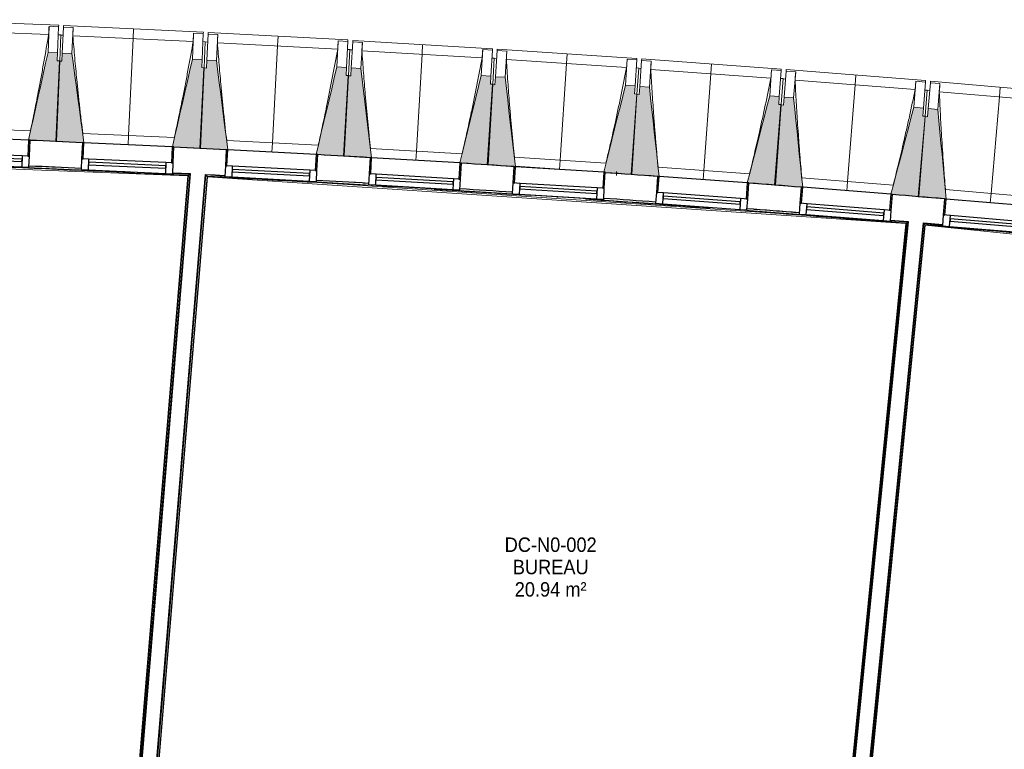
# Model space of a CAD drawing. Header units: millimetres. Extents: x -24070 to 30874, y -36590 to 4541.
# Tile 14 of 33: x -15457 to -9334, y -18013 to -13477. Entities that reach past the tile are written whole.
import ezdxf

# ---------------------------------------------------------------- set-up
doc = ezdxf.new("R2010")
doc.units = ezdxf.units.MM
doc.linetypes.add('Tiret', pattern=[2.5, 1.25, -1.25])
doc.layers.add('A-AREA', color=4, linetype='Tiret', lineweight=100, true_color=0x00ffff)
doc.layers.add('A-GLAZ', color=7, linetype='Continuous', lineweight=25, true_color=0x5c63b1)
for name, color, linetype, lineweight in [('A-AREA-IDEN', 7, 'Continuous', 30), ('A-FLOR-HRAL', 7, 'Continuous', 18), ('BATIEMENT', 7, 'Continuous', 18), ('BATIMENT', 7, 'Continuous', 25), ('FENETRES', 7, 'Continuous', 25), ('GEN', 7, 'Continuous', 18)]:
    doc.layers.add(name, color=color, linetype=linetype, lineweight=lineweight)
doc.styles.add('Arial', font='arial.ttf', dxfattribs={"width": 0.9, "height": 90})

# ---------------------------------------------------------------- blocks, each defined once
blk = doc.blocks.new('XXX_VIDE FENETRE - 550-377501-2021_015_1111_DCE_1_50_N0 FINI_CVC_CTA')
at = {"layer": 'A-GLAZ'}
for p, q in [((240, -120), (-240, -120)), ((-240, -120), (-240, -135)), ((240, -135), (240, -120)), ((-240, -135), (240, -135))]:
    blk.add_line(p, q, dxfattribs=at)
at = {"layer": 'FENETRES'}
for p, q in [((-285, 0), (-285, -100)), ((-275, 0), (-285, 0)), ((275, 0), (-275, 0)), ((-275, -100), (-275, 0)), ((285, 0), (275, 0)), ((275, 0), (275, -100)), ((285, -100), (285, 0)), ((-285, -100), (-275, -100)), ((-240, -100), (-285, -100)), ((-285, -100), (-285, -167.5)), ((-240, -167.5), (-240, -100)), ((240, -100), (-240, -100)), ((240, -100), (240, -167.5)), ((285, -100), (240, -100)), ((275, -100), (285, -100)), ((285, -167.5), (285, -100)), ((-285, -167.5), (-240, -167.5)), ((-240, -167.5), (240, -167.5)), ((240, -167.5), (285, -167.5))]:
    blk.add_line(p, q, dxfattribs=at)
blk = doc.blocks.new('Garde-corps - Garde-corps-505471-2021_015_1111_DCE_1_50_N0 FINI_CVC_CTA')
at = {"layer": 'A-FLOR-HRAL'}
for p, q in [((-17265.9, -14326.2), (-14802.9, -14420.9)), ((-15398.8, -14386.7), (-15375, -14387.7)), ((-14410.7, -14446.4), (-14803.3, -19179.3)), ((-14409, -14444.9), (-14801.8, -19181.1)), ((-14407.1, -14443.2), (-14800.2, -19182.9)), ((-14399.4, -14436.5), (-14793.7, -19190.6)), ((-14505.3, -14432.4), (-14399.4, -14436.5)), ((-14505.1, -14428.2), (-14396.1, -14433.6)), ((-14410.7, -14446.4), (-14410.7, -14446.4))]:
    blk.add_line(p, q, dxfattribs=at)
at = {"layer": 'A-FLOR-HRAL', "flags": 128}
for points in [[(-23168.9, -14284.7), (-17678.6, -14320.7), (-14410.7, -14446.4)], [(-14410.7, -14446.4), (-14410.7, -14446.4), (-14410.6, -14446.3), (-14410.5, -14446.2), (-14410.3, -14446), (-14410.1, -14445.8), (-14409.8, -14445.6), (-14409.6, -14445.4), (-14409.4, -14445.2), (-14409.2, -14445), (-14409, -14444.9)], [(-14407.1, -14443.2), (-14403.2, -14439.8), (-14399.4, -14436.5)], [(-14399.4, -14436.5), (-14399.2, -14436.4), (-14398.9, -14436.1), (-14398.5, -14435.7), (-14397.9, -14435.2), (-14397.3, -14434.7), (-14396.7, -14434.2), (-14396.1, -14433.6)]]:
    blk.add_lwpolyline(points, dxfattribs=at)
at = {"layer": 'A-FLOR-HRAL'}
for radius, start, end in [(137273, 87.112212, 90.771971), (137283.1, 87.391274, 87.51368), (137269.6, 87.113668, 87.605372)]:
    blk.add_arc((-21322.9, -151541.9), radius, start, end, dxfattribs=at)
blk = doc.blocks.new('Garde-corps - Garde-corps-505703-2021_015_1111_DCE_1_50_N0 FINI_CVC_CTA')
at = {"layer": 'A-FLOR-HRAL'}
for p, q in [((-14693, -19199), (-14298.4, -14441.6)), ((-14685.3, -19192.5), (-14291.9, -14449.1)), ((-14301.2, -14438.5), (-14180.9, -14444.7)), ((-14298.4, -14441.6), (-14181.1, -14449.5)), ((-14683.5, -19190.9), (-14290.4, -14451.4)), ((-14681.7, -19189.4), (-14288.8, -14452.6)), ((-14290.3, -14450.9), (-14281.4, -14451.4)), ((-14288.8, -14452.6), (-9946.8, -14744.5)), ((-14003.6, -14461.4), (-10204.3, -14716.8)), ((-13320.6, -14492.2), (-13287.6, -14494.1)), ((-13203.2, -14511), (-13131, -14515.3)), ((-12116.5, -14579.7), (-12109.2, -14580.2)), ((-10933.7, -14652.5), (-10909.1, -14654.3)), ((-9946.8, -14744.5), (-10346.7, -18775.8)), ((-9945, -14743), (-10345, -18775.9)), ((-9943.1, -14741.4), (-10341.1, -18754.3)), ((-9935.3, -14734.9), (-10334, -18754.4)), ((-10042.2, -14727.7), (-9935.3, -14734.9)), ((-10041.8, -14723.1), (-9932, -14732.2)), ((-9946.8, -14744.5), (-9946.8, -14744.5)), ((-10348.1, -18790.7), (-10363.9, -18949.9)), ((-10346.5, -18790.8), (-10362.3, -18950.1)), ((-10346.9, -18812.7), (-10358.4, -18928.5)), ((-10339.9, -18814.1), (-10351.2, -18928.6)), ((-10365.4, -18964.8), (-10381.2, -19124.1)), ((-10363.8, -18965), (-10379.6, -19124.2)), ((-10364.2, -18986.9), (-10375.7, -19102.6)), ((-10357.2, -18988.3), (-10368.5, -19102.7)), ((-10382.7, -19139), (-10423.2, -19547.4)), ((-10381, -19139.1), (-10421.5, -19547.5)), ((-10381.5, -19161), (-10419.8, -19547.7)), ((-10374.4, -19162.4), (-10412.7, -19548.4)), ((-14685.3, -19192.5), (-14693, -19199)), ((-11497, -19464.1), (-14693, -19199)), ((-11496.4, -19457), (-14685.3, -19192.5)), ((-11496.3, -19455.2), (-14683.5, -19190.9)), ((-11496.1, -19453.6), (-14681.7, -19189.4)), ((-11497.2, -19467), (-11497, -19464.1)), ((-11496.4, -19457), (-11497, -19464.1)), ((-11496.3, -19455.2), (-11496.4, -19457)), ((-11496.3, -19455.2), (-11496.1, -19453.6)), ((-10423.2, -19547.4), (-10421.5, -19547.5)), ((-10419.8, -19547.7), (-10421.5, -19547.5)), ((-10412.7, -19548.4), (-10419.8, -19547.7)), ((-10412.7, -19548.4), (-10409.7, -19548.7))]:
    blk.add_line(p, q, dxfattribs=at)
at = {"layer": 'A-FLOR-HRAL', "flags": 128}
for points in [[(-14291.9, -14449.1), (-14295.2, -14445.3), (-14298.4, -14441.6)], [(-9946.8, -14744.5), (-9946.8, -14744.5), (-9946.7, -14744.4), (-9946.5, -14744.3), (-9946.3, -14744.1), (-9946.1, -14743.9), (-9945.9, -14743.7), (-9945.6, -14743.5), (-9945.4, -14743.3), (-9945.2, -14743.2), (-9945, -14743)], [(-9943.1, -14741.4), (-9939.2, -14738.1), (-9935.3, -14734.9)], [(-9935.3, -14734.9), (-9935.2, -14734.8), (-9934.8, -14734.5), (-9934.4, -14734.1), (-9933.8, -14733.7), (-9933.2, -14733.2), (-9932.6, -14732.7), (-9932, -14732.2)]]:
    blk.add_lwpolyline(points, dxfattribs=at)
at = {"layer": 'A-FLOR-HRAL'}
for radius, start, end in [(137273, 85.24477, 87.064083), (137269.6, 86.648438, 87.062717), (137283.1, 86.667186, 86.779999), (137269.6, 86.221927, 86.473789), (137283.1, 86.270695, 86.406616), (137269.6, 85.755463, 86.080121), (137283.1, 85.897745, 86.032794), (137269.6, 85.246202, 85.659974), (137283.1, 85.524362, 85.642176)]:
    blk.add_arc((-21322.9, -151541.9), radius, start, end, dxfattribs=at)
for points, knots in [([(-14298.4, -14441.6), (-14298.4, -14441.6), (-14298.5, -14441.6), (-14298.5, -14441.5), (-14298.6, -14441.5), (-14298.6, -14441.4), (-14298.7, -14441.3), (-14298.8, -14441.2), (-14298.9, -14441.1), (-14299, -14441), (-14299.1, -14440.9), (-14299.2, -14440.8), (-14299.3, -14440.6), (-14299.4, -14440.5), (-14299.5, -14440.4), (-14299.6, -14440.2), (-14299.8, -14440.1), (-14299.9, -14439.9), (-14300.2, -14439.6), (-14300.7, -14439.1), (-14301, -14438.7), (-14301.2, -14438.5)], [0, 0, 0, 0, 0.071429, 0.107143, 0.142857, 0.214286, 0.25, 0.285714, 0.321429, 0.357143, 0.392857, 0.428571, 0.464286, 0.5, 0.535714, 0.571429, 0.607143, 0.642857, 0.714286, 0.857143, 1, 1, 1, 1]), ([(-14288.8, -14452.6), (-14288.8, -14452.6), (-14288.8, -14452.6), (-14288.9, -14452.5), (-14289, -14452.4), (-14289.1, -14452.3), (-14289.2, -14452.1), (-14289.4, -14452), (-14289.6, -14451.8), (-14289.8, -14451.5), (-14289.9, -14451.4), (-14290.1, -14451.1), (-14290.2, -14451), (-14290.3, -14450.9)], [0.075, 0.075, 0.075, 0.075, 0.15, 0.2125, 0.275, 0.35, 0.425, 0.5, 0.6, 0.7, 0.775, 0.85, 1, 1, 1, 1]), ([(-14693, -19199), (-14693, -19199), (-14693.1, -19199), (-14693.3, -19199.2), (-14693.5, -19199.3), (-14693.7, -19199.5), (-14693.8, -19199.7), (-14694, -19199.8), (-14694.3, -19200), (-14694.6, -19200.3), (-14694.8, -19200.5), (-14695.1, -19200.7), (-14695.6, -19201.1), (-14696, -19201.5), (-14696.3, -19201.7)], [0, 0, 0, 0, 0.166667, 0.25, 0.333333, 0.416667, 0.458333, 0.5, 0.583333, 0.666667, 0.708333, 0.75, 0.833333, 1, 1, 1, 1]), ([(-14681.7, -19189.4), (-14681.7, -19189.4), (-14681.7, -19189.4), (-14681.8, -19189.5), (-14682, -19189.6), (-14682.2, -19189.8), (-14682.3, -19189.9), (-14682.5, -19190.1), (-14682.6, -19190.2), (-14682.8, -19190.3), (-14682.9, -19190.4), (-14683, -19190.5), (-14683.1, -19190.6), (-14683.3, -19190.7), (-14683.4, -19190.8), (-14683.5, -19190.9)], [0.1, 0.1, 0.1, 0.1, 0.2, 0.3, 0.4, 0.475, 0.55, 0.6, 0.65, 0.7, 0.75, 0.8, 0.85, 0.9, 1, 1, 1, 1])]:
    blk.add_open_spline(points, degree=3, knots=knots, dxfattribs=at)
blk = doc.blocks.new('Garde-corps - Garde-corps-505843-2021_015_1111_DCE_1_50_N0 FINI_CVC_CTA')
at = {"layer": 'A-FLOR-HRAL'}
for p, q in [((-10233.5, -18764.4), (-9834.6, -14743.3)), ((-10226.9, -18787.6), (-9826.7, -14752.9)), ((-10226.4, -18765.7), (-9828.2, -14751)), ((-10225.2, -18787.8), (-9825.2, -14754.7)), ((-9837.3, -14740.1), (-9718.3, -14750.1)), ((-9834.6, -14743.3), (-9718.7, -14755.3)), ((-9825.2, -14754.7), (-4600.3, -15294.7)), ((-9591.9, -14768.4), (-4588.7, -15285.5)), ((-8532.9, -14867.8), (-8488.4, -14872)), ((-8258.5, -14881.8), (-8097.5, -14897.3)), ((-8084.4, -14898.6), (-7936.5, -14913)), ((-7981.2, -14920.5), (-7771.3, -14941.2)), ((-7273.8, -14982.5), (-7144.3, -14995.9)), ((-6635.1, -15058.7), (-6618.7, -15060.5)), ((-6556.6, -15067.2), (-6458.6, -15077.8)), ((-6479.6, -15063.6), (-6333.6, -15079.5)), ((-6318.2, -15081.2), (-6156.9, -15099.1)), ((-4600.3, -15294.7), (-4938.3, -18181)), ((-4598.5, -15293.3), (-4936.9, -18182.8)), ((-4596.6, -15291.7), (-4935.4, -18184.8)), ((-4588.7, -15285.5), (-4929.1, -18192.7)), ((-4701.1, -15268.7), (-4595.5, -15281.7)), ((-7517.9, -17878.9), (-7713.5, -19767.3)), ((-4938.3, -18181), (-7517.9, -17878.9)), ((-7516.5, -17880.7), (-7712, -19769.1)), ((-7514.9, -17882.7), (-7710.4, -19771)), ((-7508.6, -17890.6), (-7704.1, -19778.7)), ((-4936.9, -18182.8), (-7516.5, -17880.7)), ((-4935.4, -18184.8), (-7514.9, -17882.7)), ((-7514.9, -17882.7), (-7508.6, -17890.6)), ((-4929.1, -18192.7), (-7508.6, -17890.6)), ((-4935.4, -18184.8), (-4929.1, -18192.7)), ((-10250.7, -18938.5), (-10239.4, -18824.1)), ((-10244.1, -18961.8), (-10228.3, -18802.6)), ((-10243.7, -18939.8), (-10232.2, -18824.1)), ((-10242.5, -18962), (-10226.7, -18802.7)), ((-10261.4, -19135.9), (-10245.6, -18976.7)), ((-10259.8, -19136.1), (-10244, -18976.9)), ((-10268, -19112.7), (-10256.7, -18998.2)), ((-10261, -19114), (-10249.5, -18998.3)), ((-10304.1, -19566), (-10262.9, -19150.9)), ((-10302.4, -19566.2), (-10261.2, -19151)), ((-10312.9, -19565.3), (-10273.9, -19172.4)), ((-10305.8, -19565.9), (-10266.8, -19172.4)), ((-9242.3, -19651.1), (-9242.5, -19654.1)), ((-9242.3, -19651.1), (-9241.7, -19644)), ((-7704.1, -19778.7), (-9242.3, -19651.1)), ((-9241.7, -19644), (-9241.5, -19642.2)), ((-7710.4, -19771), (-9241.7, -19644)), ((-9241.4, -19640.6), (-9241.5, -19642.2)), ((-7712, -19769.1), (-9241.5, -19642.2)), ((-7713.5, -19767.3), (-9241.4, -19640.6)), ((-7710.4, -19771), (-7704.1, -19778.7))]:
    blk.add_line(p, q, dxfattribs=at)
at = {"layer": 'A-FLOR-HRAL', "flags": 128}
for points in [[(-9828.2, -14751), (-9831.4, -14747.2), (-9834.6, -14743.3)], [(-4600.3, -15294.7), (-4600.3, -15294.7), (-4600.2, -15294.6), (-4600.1, -15294.5), (-4599.9, -15294.3), (-4599.6, -15294.1), (-4599.4, -15294), (-4599.2, -15293.8), (-4598.9, -15293.6), (-4598.7, -15293.4), (-4598.5, -15293.3)], [(-4596.6, -15291.7), (-4592.6, -15288.6), (-4588.7, -15285.5)], [(-4588.7, -15285.5), (-4588.5, -15285.4), (-4588.2, -15285.2), (-4587.7, -15284.8), (-4587.2, -15284.4), (-4586.6, -15283.9), (-4586, -15283.4), (-4585.4, -15282.9)]]:
    blk.add_lwpolyline(points, dxfattribs=at)
at = {"layer": 'A-FLOR-HRAL'}
for radius, start, end in [(137273, 83.001273, 85.19666), (137271.2, 84.911937, 85.195943), (137269.6, 84.677453, 85.195271), (137283.1, 84.777165, 84.913087), (137269.6, 84.193646, 84.601317), (137283.1, 84.030833, 84.166322), (137269.6, 83.602126, 84.001978), (137271.2, 83.550483, 83.770246), (137269.6, 83.002675, 83.51766), (137283.1, 83.283636, 83.419558), (137271.2, 83.001996, 83.285881)]:
    blk.add_arc((-21322.9, -151541.9), radius, start, end, dxfattribs=at)
for points, knots in [([(-9834.6, -14743.3), (-9834.6, -14743.3), (-9834.6, -14743.3), (-9834.7, -14743.2), (-9834.7, -14743.2), (-9834.8, -14743.1), (-9834.9, -14743), (-9835, -14742.9), (-9835.1, -14742.8), (-9835.2, -14742.7), (-9835.2, -14742.6), (-9835.3, -14742.4), (-9835.5, -14742.3), (-9835.6, -14742.2), (-9835.7, -14742), (-9835.8, -14741.9), (-9835.9, -14741.8), (-9836.1, -14741.6), (-9836.4, -14741.2), (-9836.8, -14740.7), (-9837.1, -14740.3), (-9837.3, -14740.1)], [0, 0, 0, 0, 0.071429, 0.107143, 0.142857, 0.214286, 0.25, 0.285714, 0.321429, 0.357143, 0.392857, 0.428571, 0.464286, 0.5, 0.535714, 0.571429, 0.607143, 0.642857, 0.714286, 0.857143, 1, 1, 1, 1]), ([(-9825.2, -14754.7), (-9825.2, -14754.7), (-9825.2, -14754.6), (-9825.3, -14754.6), (-9825.3, -14754.4), (-9825.5, -14754.3), (-9825.6, -14754.2), (-9825.7, -14754), (-9825.9, -14753.8), (-9826.1, -14753.5), (-9826.3, -14753.4), (-9826.4, -14753.1), (-9826.6, -14753), (-9826.7, -14752.9)], [0.075, 0.075, 0.075, 0.075, 0.15, 0.2125, 0.275, 0.35, 0.425, 0.5, 0.6, 0.7, 0.775, 0.85, 1, 1, 1, 1]), ([(-7517.9, -17878.9), (-7517.9, -17878.9), (-7517.9, -17878.9), (-7517.8, -17879.1), (-7517.7, -17879.2), (-7517.5, -17879.4), (-7517.4, -17879.6), (-7517.3, -17879.7), (-7517.1, -17879.9), (-7517, -17880), (-7516.9, -17880.2), (-7516.8, -17880.3), (-7516.7, -17880.4), (-7516.6, -17880.6), (-7516.5, -17880.7), (-7516.5, -17880.7)], [0.1, 0.1, 0.1, 0.1, 0.2, 0.3, 0.4, 0.475, 0.55, 0.6, 0.65, 0.7, 0.75, 0.8, 0.85, 0.9, 1, 1, 1, 1]), ([(-7508.6, -17890.6), (-7508.6, -17890.6), (-7508.5, -17890.6), (-7508.4, -17890.8), (-7508.2, -17891), (-7508.1, -17891.2), (-7507.9, -17891.4), (-7507.7, -17891.6), (-7507.5, -17891.9), (-7507.3, -17892.2), (-7507.1, -17892.4), (-7506.9, -17892.7), (-7506.5, -17893.2), (-7506.1, -17893.6), (-7505.9, -17893.9)], [0, 0, 0, 0, 0.166667, 0.25, 0.333333, 0.416667, 0.458333, 0.5, 0.583333, 0.666667, 0.708333, 0.75, 0.833333, 1, 1, 1, 1]), ([(-4938.3, -18181), (-4938.3, -18181), (-4938.3, -18181), (-4938.2, -18181.2), (-4938.1, -18181.3), (-4937.9, -18181.5), (-4937.8, -18181.7), (-4937.7, -18181.8), (-4937.6, -18182), (-4937.4, -18182.1), (-4937.3, -18182.2), (-4937.2, -18182.4), (-4937.1, -18182.5), (-4937, -18182.7), (-4936.9, -18182.8), (-4936.9, -18182.8)], [0.1, 0.1, 0.1, 0.1, 0.2, 0.3, 0.4, 0.475, 0.55, 0.6, 0.65, 0.7, 0.75, 0.8, 0.85, 0.9, 1, 1, 1, 1]), ([(-4929.1, -18192.7), (-4929.1, -18192.7), (-4929.1, -18192.7), (-4928.9, -18192.9), (-4928.8, -18193.1), (-4928.6, -18193.3), (-4928.5, -18193.5), (-4928.3, -18193.7), (-4928.1, -18194), (-4927.8, -18194.3), (-4927.6, -18194.5), (-4927.4, -18194.8), (-4927.1, -18195.3), (-4926.7, -18195.7), (-4926.5, -18196)], [0, 0, 0, 0, 0.166667, 0.25, 0.333333, 0.416667, 0.458333, 0.5, 0.583333, 0.666667, 0.708333, 0.75, 0.833333, 1, 1, 1, 1]), ([(-7713.5, -19767.3), (-7713.5, -19767.3), (-7713.4, -19767.4), (-7713.3, -19767.5), (-7713.2, -19767.6), (-7713.1, -19767.8), (-7712.9, -19768), (-7712.8, -19768.1), (-7712.7, -19768.3), (-7712.6, -19768.4), (-7712.5, -19768.5), (-7712.4, -19768.7), (-7712.3, -19768.8), (-7712.1, -19768.9), (-7712, -19769), (-7712, -19769.1)], [0.1, 0.1, 0.1, 0.1, 0.2, 0.3, 0.4, 0.475, 0.55, 0.6, 0.65, 0.7, 0.75, 0.8, 0.85, 0.9, 1, 1, 1, 1]), ([(-7704.1, -19778.7), (-7704.1, -19778.7), (-7704, -19778.7), (-7703.9, -19778.9), (-7703.7, -19779.1), (-7703.6, -19779.3), (-7703.4, -19779.5), (-7703.3, -19779.6), (-7703, -19779.9), (-7702.8, -19780.2), (-7702.6, -19780.5), (-7702.4, -19780.7), (-7702, -19781.2), (-7701.6, -19781.6), (-7701.4, -19781.9)], [0, 0, 0, 0, 0.166667, 0.25, 0.333333, 0.416667, 0.458333, 0.5, 0.583333, 0.666667, 0.708333, 0.75, 0.833333, 1, 1, 1, 1])]:
    blk.add_open_spline(points, degree=3, knots=knots, dxfattribs=at)
blk = doc.blocks.new('B02_ARC_rvt-1-2021_015_1111_DCE_1_50_N0 FINI_CVC_CTA')
at = {"layer": 'A-AREA'}
blk.add_line((-11747.3, -14432.7), (-11738.3, -14433.4), dxfattribs=at)
at = {"layer": 'BATIEMENT', "lineweight": 25}
for p, q in [((-14396.1, -14433.6), (-14790.9, -19193.9)), ((-14696.3, -19201.7), (-14301.2, -14438.5)), ((-12384.3, -14391.6), (-12384.2, -14389.7)), ((-9932, -14732.2), (-10331, -18754.7)), ((-10236.4, -18764.1), (-9837.3, -14740.1))]:
    blk.add_line(p, q, dxfattribs=at)
at = {"layer": 'BATIEMENT', "lineweight": 25, "flags": 128}
for points in [[(-14505.1, -14428.2), (-14450.6, -14430.9), (-14396.1, -14433.6)], [(-14301.2, -14438.5), (-14241, -14441.6), (-14180.9, -14444.7)], [(-10041.8, -14723.1), (-9986.9, -14727.6), (-9932, -14732.2)], [(-9837.3, -14740.1), (-9777.8, -14745.1), (-9718.3, -14750.1)]]:
    blk.add_lwpolyline(points, dxfattribs=at)
at = {"layer": 'BATIEMENT', "lineweight": 25}
for radius, start, end in [(137443.1, 87.391247, 87.527013), (137443.1, 87.017865, 87.153631), (137443.1, 86.644484, 86.78025), (137283.1, 87.391274, 87.526763), (137443.1, 86.271104, 86.406868), (137443.1, 85.89772, 86.03348), (137283.1, 86.644509, 86.779999), (137443.1, 85.524338, 85.660104), (137283.1, 86.270695, 86.406617), (137443.1, 85.150956, 85.286722), (137283.1, 85.897745, 86.032794), (137283.1, 85.524362, 85.659852)]:
    blk.add_arc((-21322.9, -151541.9), radius, start, end, dxfattribs=at)
at = {"layer": 'BATIMENT'}
blk.add_arc((-21322.9, -151541.9), 137443.1, 86.164982, 86.266982, dxfattribs=at)
at = {"layer": 'BATIEMENT', "lineweight": 18}
for name in ['Garde-corps - Garde-corps-505471-2021_015_1111_DCE_1_50_N0 FINI_CVC_CTA', 'Garde-corps - Garde-corps-505703-2021_015_1111_DCE_1_50_N0 FINI_CVC_CTA', 'Garde-corps - Garde-corps-505843-2021_015_1111_DCE_1_50_N0 FINI_CVC_CTA']:
    blk.add_blockref(name, (0, 0), dxfattribs=at)
at = {"layer": 'FENETRES', "lineweight": 18}
for p, rotation in [((-15677.2, -14214.5), 357.7414725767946), ((-14782.4, -14254.2), 357.3684062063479), ((-13887.9, -14299.8), 356.9953398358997), ((-12993.7, -14351.2), 356.6222734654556), ((-12099.8, -14408.4), 356.6222734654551), ((-11206.3, -14471.4), 355.8761407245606), ((-10313.3, -14540.2), 355.5030743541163), ((-9420.8, -14614.9), 355.1300079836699)]:
    blk.add_blockref('XXX_VIDE FENETRE - 550-377501-2021_015_1111_DCE_1_50_N0 FINI_CVC_CTA', p, dxfattribs=dict(at, rotation=rotation))
blk = doc.blocks.new('20_MUR PREFA_01 - Type 1-3119337-2021_015_1111_DCE_1_50_N0 FINI_CVC_CTA')
at = {"layer": 'GEN'}
for p, q in [((0, 722.1), (0, 661.4)), ((0, 661.4), (0, 58.5)), ((0, 0.7), (0, 58.5))]:
    blk.add_line(p, q, dxfattribs=at)
blk = doc.blocks.new('B02_DC_STR_rvt-1-2021_015_1111_DCE_1_50_N0 FINI_CVC_CTA')
at = {"layer": 'BATIMENT', "lineweight": 5, "true_color": 0x787878}
for points in [[(-15227.6, -14232.9), (-15207.8, -13732.4), (-15222.8, -13731.8), (-15220.8, -13681.8), (-15280.8, -13679.5), (-15402.3, -14225.3), (-15392.4, -14225.7), (-15392.4, -14226.4), (-15341.6, -14228.4)], [(-15067.1, -14241.8), (-15067.1, -14241.1), (-15057.3, -14241.1), (-15131.7, -13687.4), (-15191.7, -13684.6), (-15194, -13734.5), (-15208.9, -13733.9), (-15231.9, -14234.2), (-15071.7, -14241.6)], [(-14332.9, -14275.6), (-14309.9, -13775.2), (-14324.9, -13774.5), (-14322.6, -13724.5), (-14382.5, -13721.8), (-14507.6, -14266.8), (-14497.7, -14267.3), (-14497.7, -14268), (-14408.2, -14272.1)], [(-14172.5, -14285.5), (-14172.5, -14284.8), (-14162.7, -14284.8), (-14233.5, -13730.6), (-14293.4, -13727.5), (-14296.1, -13777.4), (-14311, -13776.6), (-14337.3, -14276.9), (-14175.5, -14285.4)], [(-13438.5, -14324), (-13412.3, -13823.8), (-13427.2, -13823), (-13424.6, -13773.1), (-13484.5, -13770), (-13613.1, -14314.2), (-13603.3, -14314.7), (-13603.3, -14315.4), (-13548.9, -14318.2)], [(-13278.2, -14335), (-13278.2, -14334.4), (-13268.4, -14334.4), (-13335.6, -13779.8), (-13395.5, -13776.3), (-13398.4, -13826.2), (-13413.4, -13825.3), (-13442.9, -14325.3), (-13279.8, -14335)], [(-12544.5, -14378.3), (-12515, -13878.3), (-12529.9, -13877.4), (-12527, -13827.5), (-12586.9, -13824), (-12719, -14367.4), (-12709.2, -14367.9), (-12709.2, -14368.6), (-12620.1, -14373.9)], [(-12374.3, -14391.1), (-12438, -13834.8), (-12497.9, -13830.9), (-12501.2, -13880.8), (-12516.1, -13879.8), (-12548.9, -14379.6), (-12382.2, -14390.5)], [(-11650.8, -14438.5), (-11618.1, -13938.6), (-11633, -13937.7), (-11629.7, -13887.8), (-11689.6, -13883.8), (-11824.8, -14424.6), (-11815.3, -14425.1), (-11815.3, -14427.7), (-11757.5, -14431.5)], [(-11480.8, -14451.6), (-11540.8, -13895.6), (-11600.7, -13891.3), (-11604.2, -13941.2), (-11619.2, -13940.1), (-11655.2, -14439.7), (-11490.6, -14451.4), (-11490.6, -14450.9), (-11483.6, -14451.4)], [(-10757.6, -14504.4), (-10721.5, -14004.8), (-10736.5, -14003.7), (-10732.9, -13953.9), (-10792.8, -13949.6), (-10931.9, -14491.2), (-10922.1, -14491.9), (-10922.1, -14492.6), (-10831.9, -14499.1)], [(-10587.6, -14518.7), (-10644, -13962.3), (-10703.8, -13957.6), (-10707.8, -14007.4), (-10722.7, -14006.3), (-10762, -14505.6), (-10597.5, -14518.6), (-10597.4, -14517.9), (-10594.6, -14518.1)], [(-9864.8, -14576.2), (-9825.5, -14076.8), (-9840.4, -14075.6), (-9836.5, -14025.8), (-9896.3, -14021.1), (-10039, -14561.8), (-10029.2, -14562.6), (-10029.2, -14563.3), (-9967.8, -14568.1)], [(-9694.9, -14591.5), (-9747.7, -14034.8), (-9807.5, -14029.7), (-9811.7, -14079.5), (-9826.7, -14078.3), (-9869.2, -14577.4), (-9704.8, -14591.4), (-9704.7, -14590.7), (-9701.4, -14591)]]:
    blk.add_hatch(color=8, dxfattribs=at).paths.add_polyline_path(points)
at = {"layer": 'BATIEMENT'}
for p, q in [((-15220.8, -13681.8), (-15280.8, -13679.5)), ((-15222.8, -13731.8), (-15220.8, -13681.8)), ((-15191.7, -13684.6), (-15194, -13734.5)), ((-15131.7, -13687.4), (-15191.7, -13684.6)), ((-15208.9, -13733.9), (-15231.9, -14234.2)), ((-15227.6, -14232.9), (-15207.8, -13732.4)), ((-15207.8, -13732.4), (-15222.8, -13731.8)), ((-15194, -13734.5), (-15208.9, -13733.9)), ((-14322.6, -13724.5), (-14382.5, -13721.8)), ((-14311, -13776.6), (-14337.3, -14276.9)), ((-14332.9, -14275.6), (-14309.9, -13775.2)), ((-14324.9, -13774.5), (-14322.6, -13724.5)), ((-14309.9, -13775.2), (-14324.9, -13774.5)), ((-14296.1, -13777.4), (-14311, -13776.6)), ((-14293.4, -13727.5), (-14296.1, -13777.4)), ((-14233.5, -13730.6), (-14293.4, -13727.5)), ((-13424.6, -13773.1), (-13484.5, -13770)), ((-13427.2, -13823), (-13424.6, -13773.1)), ((-13395.5, -13776.3), (-13398.4, -13826.2)), ((-13335.6, -13779.8), (-13395.5, -13776.3)), ((-13413.4, -13825.3), (-13442.9, -14325.3)), ((-13438.5, -14324), (-13412.3, -13823.8)), ((-13412.3, -13823.8), (-13427.2, -13823)), ((-13398.4, -13826.2), (-13413.4, -13825.3)), ((-12527, -13827.5), (-12586.9, -13824)), ((-12529.9, -13877.4), (-12527, -13827.5)), ((-12497.9, -13830.9), (-12501.2, -13880.8)), ((-12438, -13834.8), (-12497.9, -13830.9)), ((-12516.1, -13879.8), (-12548.9, -14379.6)), ((-12544.5, -14378.3), (-12515, -13878.3)), ((-12515, -13878.3), (-12529.9, -13877.4)), ((-12501.2, -13880.8), (-12516.1, -13879.8)), ((-11629.7, -13887.8), (-11689.6, -13883.8)), ((-11633, -13937.7), (-11629.7, -13887.8)), ((-11600.7, -13891.3), (-11604.2, -13941.2)), ((-11540.8, -13895.6), (-11600.7, -13891.3)), ((-11619.2, -13940.1), (-11655.2, -14439.7)), ((-11650.8, -14438.5), (-11618.1, -13938.6)), ((-11618.1, -13938.6), (-11633, -13937.7)), ((-11604.2, -13941.2), (-11619.2, -13940.1)), ((-10732.9, -13953.9), (-10792.8, -13949.6)), ((-10736.5, -14003.7), (-10732.9, -13953.9)), ((-10703.8, -13957.6), (-10707.8, -14007.4)), ((-10644, -13962.3), (-10703.8, -13957.6)), ((-10722.7, -14006.3), (-10762, -14505.6)), ((-10757.6, -14504.4), (-10721.5, -14004.8)), ((-10721.5, -14004.8), (-10736.5, -14003.7)), ((-10707.8, -14007.4), (-10722.7, -14006.3)), ((-9836.5, -14025.8), (-9896.3, -14021.1)), ((-9826.7, -14078.3), (-9869.2, -14577.4)), ((-9864.8, -14576.2), (-9825.5, -14076.8)), ((-9840.4, -14075.6), (-9836.5, -14025.8)), ((-9825.5, -14076.8), (-9840.4, -14075.6)), ((-9811.7, -14079.5), (-9826.7, -14078.3)), ((-9807.5, -14029.7), (-9811.7, -14079.5)), ((-9747.7, -14034.8), (-9807.5, -14029.7)), ((-15392.5, -14226.4), (-15227.6, -14232.9)), ((-15231.9, -14234.2), (-15067.1, -14241.8)), ((-14497.8, -14268), (-14332.9, -14275.6)), ((-14337.3, -14276.9), (-14172.5, -14285.5)), ((-13603.4, -14315.4), (-13438.5, -14324)), ((-13442.9, -14325.3), (-13278.2, -14335)), ((-12709.3, -14368.6), (-12544.5, -14378.3)), ((-12548.9, -14379.6), (-12374.3, -14391.1)), ((-11815.5, -14427.7), (-11650.8, -14438.5)), ((-11655.2, -14439.7), (-11490.7, -14451.6)), ((-10922.2, -14492.6), (-10757.6, -14504.4)), ((-10762, -14505.6), (-10597.5, -14518.6)), ((-10029.3, -14563.2), (-9864.8, -14576.2)), ((-9869.2, -14577.4), (-9704.8, -14591.4))]:
    blk.add_line(p, q, dxfattribs=at)
at = {"layer": 'BATIEMENT', "flags": 128}
for points in [[(-15280.8, -13679.5), (-15296, -13747.8), (-15311.2, -13816.1), (-15326.4, -13884.4), (-15341.6, -13952.7), (-15356.8, -14021), (-15372, -14089.4), (-15387.2, -14157.7), (-15402.3, -14225.3)], [(-15057.2, -14241.6), (-15066.5, -14172.9), (-15075.8, -14103.5), (-15085.1, -14034.2), (-15094.4, -13964.8), (-15103.8, -13895.4), (-15113.1, -13826.1), (-15122.4, -13756.7), (-15131.7, -13687.4)], [(-14382.5, -13721.8), (-14398.2, -13790), (-14413.8, -13858.2), (-14429.5, -13926.4), (-14445.1, -13994.7), (-14460.8, -14062.9), (-14476.4, -14131.1), (-14492.1, -14199.3), (-14507.6, -14266.8)], [(-14162.6, -14285.3), (-14171.4, -14216.6), (-14180.3, -14147.2), (-14189.1, -14077.8), (-14198, -14008.3), (-14206.9, -13938.9), (-14215.8, -13869.5), (-14224.6, -13800.1), (-14233.5, -13730.6)], [(-13484.5, -13770), (-13500.6, -13838.1), (-13516.7, -13906.2), (-13532.8, -13974.3), (-13548.9, -14042.4), (-13565, -14110.5), (-13581.1, -14178.6), (-13597.2, -14246.8), (-13613.1, -14314.2)], [(-13268.3, -14334.9), (-13276.6, -14266.2), (-13285.1, -14196.7), (-13293.5, -14127.2), (-13301.9, -14057.7), (-13310.3, -13988.2), (-13318.8, -13918.8), (-13327.2, -13849.3), (-13335.6, -13779.8)], [(-12586.9, -13824), (-12603.4, -13892), (-12620, -13960), (-12636.5, -14028), (-12653, -14096), (-12669.6, -14164), (-12686.1, -14232), (-12702.6, -14300), (-12719, -14367.4)], [(-12374.3, -14391.1), (-12382.2, -14321.5), (-12390.2, -14252), (-12398.2, -14182.5), (-12406.1, -14112.9), (-12414.1, -14043.4), (-12422.1, -13973.9), (-12430, -13904.3), (-12438, -13834.8)], [(-11689.6, -13883.8), (-11706.6, -13951.7), (-11723.6, -14019.6), (-11740.6, -14087.5), (-11757.5, -14155.4), (-11774.5, -14223.3), (-11791.5, -14291.2), (-11808.5, -14359.1), (-11824.8, -14424.6)], [(-11480.8, -14451.4), (-11488.2, -14382.7), (-11495.7, -14313.1), (-11503.2, -14243.5), (-11510.7, -14174), (-11518.3, -14104.4), (-11525.8, -14034.8), (-11533.3, -13965.2), (-11540.8, -13895.6)], [(-10792.8, -13949.6), (-10810.2, -14017.3), (-10827.6, -14085.1), (-10845, -14152.9), (-10862.4, -14220.7), (-10879.8, -14288.5), (-10897.3, -14356.3), (-10914.7, -14424.1), (-10931.9, -14491.2)], [(-10587.6, -14518.7), (-10594.6, -14449.7), (-10601.6, -14380.1), (-10608.7, -14310.5), (-10615.8, -14240.8), (-10622.8, -14171.2), (-10629.9, -14101.6), (-10637, -14031.9), (-10644, -13962.3)], [(-9896.3, -14021.1), (-9914.2, -14088.8), (-9932.1, -14156.4), (-9949.9, -14224.1), (-9967.8, -14291.8), (-9985.6, -14359.5), (-10003.5, -14427.1), (-10021.4, -14494.8), (-10039, -14561.8)], [(-9694.9, -14591.5), (-9701.4, -14522.5), (-9708, -14452.9), (-9714.6, -14383.2), (-9721.3, -14313.5), (-9727.9, -14243.8), (-9734.5, -14174.2), (-9741.1, -14104.5), (-9747.7, -14034.8)]]:
    blk.add_lwpolyline(points, dxfattribs=at)
at = {"layer": 'BATIMENT', "lineweight": 18}
for p, q in [((-15214.1, -13510.8), (-16083.4, -13476.5)), ((-15274.4, -13517.5), (-15280.8, -13679.5)), ((-15274.5, -13517.7), (-15274.4, -13517.5)), ((-15274.4, -13517.5), (-15214.5, -13519.9)), ((-15214.5, -13519.9), (-15220.8, -13681.8)), ((-15214.1, -13510.8), (-15214.5, -13519.9)), ((-15191.7, -13684.6), (-15184.2, -13522.7)), ((-15184.2, -13522.7), (-15183.8, -13513.6)), ((-15184.2, -13522.7), (-15124.3, -13525.4)), ((-14314.7, -13553.6), (-15183.8, -13513.6)), ((-15131.7, -13687.4), (-15124.3, -13525.4)), ((-15124.3, -13525.4), (-15124.3, -13525.7)), ((-15276.7, -13569), (-16025.6, -13539.5)), ((-15201.4, -13570.4), (-15216.4, -13569.8)), ((-15201.4, -13570.4), (-15207.8, -13732.4)), ((-15186.5, -13572.6), (-15201.5, -13571.9)), ((-14377.7, -13611.4), (-15126.4, -13577)), ((-14375.1, -13559.9), (-14382.5, -13721.8)), ((-14375.1, -13559.9), (-14315.1, -13562.6)), ((-14375.1, -13560.1), (-14375.1, -13559.9)), ((-14315.1, -13562.6), (-14322.6, -13724.5)), ((-14314.7, -13553.6), (-14315.1, -13562.6)), ((-14293.4, -13727.5), (-14284.9, -13565.6)), ((-14284.9, -13565.6), (-14284.5, -13556.6)), ((-14284.9, -13565.6), (-14225, -13568.8)), ((-13415.7, -13602.2), (-14284.5, -13556.6)), ((-14233.5, -13730.6), (-14225, -13568.8)), ((-14225, -13568.8), (-14225, -13569)), ((-14302.5, -13613.3), (-14317.4, -13612.6)), ((-14302.5, -13613.3), (-14309.9, -13775.2)), ((-14287.6, -13615.6), (-14302.5, -13614.8)), ((-13479, -13659.6), (-14227.5, -13620.3)), ((-13476, -13608.1), (-13484.5, -13770)), ((-13476.1, -13608.3), (-13476, -13608.1)), ((-13476, -13608.1), (-13416.1, -13611.2)), ((-13416.1, -13611.2), (-13424.6, -13773.1)), ((-13415.7, -13602.2), (-13416.1, -13611.2)), ((-13395.5, -13776.3), (-13385.9, -13614.4)), ((-13385.9, -13614.4), (-13385.4, -13605.4)), ((-13385.9, -13614.4), (-13326, -13618)), ((-12516.9, -13656.7), (-13385.4, -13605.4)), ((-13335.6, -13779.8), (-13326, -13618)), ((-13326, -13618), (-13326, -13618.2)), ((-13403.8, -13662), (-13418.7, -13661.2)), ((-13403.8, -13662), (-13412.3, -13823.8)), ((-13388.9, -13664.4), (-13403.9, -13663.5)), ((-12580.6, -13713.6), (-13328.8, -13669.5)), ((-12577.3, -13662.2), (-12586.9, -13824)), ((-12577.4, -13662.4), (-12577.3, -13662.2)), ((-12577.3, -13662.2), (-12517.4, -13665.7)), ((-12517.4, -13665.7), (-12527, -13827.5)), ((-12516.9, -13656.7), (-12517.4, -13665.7)), ((-12497.9, -13830.9), (-12487.3, -13669.1)), ((-12487.3, -13669.1), (-12486.7, -13660.1)), ((-12487.3, -13669.1), (-12427.4, -13673)), ((-11618.6, -13717), (-12486.7, -13660.1)), ((-12438, -13834.8), (-12427.4, -13673)), ((-12427.4, -13673), (-12427.4, -13673.3)), ((-12505.4, -13716.5), (-12520.4, -13715.6)), ((-12505.4, -13716.5), (-12515, -13878.3)), ((-12490.6, -13719), (-12505.5, -13718)), ((-11682.6, -13773.5), (-12430.5, -13724.5)), ((-11679, -13722.1), (-11689.6, -13883.8)), ((-11679.1, -13722.4), (-11679, -13722.1)), ((-11679, -13722.1), (-11619.1, -13726)), ((-11619.1, -13726), (-11629.7, -13887.8)), ((-11607.4, -13776.9), (-11622.4, -13775.9)), ((-11618.6, -13717), (-11619.1, -13726)), ((-11600.7, -13891.3), (-11589, -13729.6)), ((-11589, -13729.6), (-11588.3, -13720.6)), ((-11589, -13729.6), (-11529.2, -13733.9)), ((-10720.6, -13783.2), (-11588.3, -13720.6)), ((-11540.8, -13895.6), (-11529.2, -13733.9)), ((-11529.2, -13733.9), (-11529.1, -13734.2)), ((-11607.4, -13776.9), (-11618.1, -13938.6)), ((-11592.6, -13779.5), (-11607.5, -13778.4)), ((-10785, -13839.3), (-11532.6, -13785.4)), ((-10781.1, -13787.9), (-10792.8, -13949.6)), ((-10781.1, -13787.9), (-10721.2, -13792.2)), ((-10781.1, -13788.1), (-10781.1, -13787.9)), ((-10721.2, -13792.2), (-10732.9, -13953.9)), ((-10720.6, -13783.2), (-10721.2, -13792.2)), ((-10703.8, -13957.6), (-10691.1, -13796)), ((-10691.1, -13796), (-10690.4, -13787)), ((-10691.1, -13796), (-10631.3, -13800.7)), ((-9823.1, -13855.2), (-10690.4, -13787)), ((-10644, -13962.3), (-10631.3, -13800.7)), ((-10631.3, -13800.7), (-10631.3, -13801)), ((-10709.9, -13843.1), (-10724.8, -13842.1)), ((-10709.9, -13843.1), (-10721.5, -14004.8)), ((-10695, -13845.8), (-10710, -13844.7)), ((-9887.9, -13910.9), (-10635.1, -13852.1)), ((-9883.6, -13859.5), (-9896.3, -14021.1)), ((-9883.7, -13859.8), (-9883.6, -13859.5)), ((-9883.6, -13859.5), (-9823.8, -13864.2)), ((-9823.8, -13864.2), (-9836.5, -14025.8)), ((-9823.1, -13855.2), (-9823.8, -13864.2)), ((-9807.5, -14029.7), (-9793.7, -13868.2)), ((-9793.7, -13868.2), (-9792.9, -13859.2)), ((-9793.7, -13868.2), (-9733.9, -13873.3)), ((-8926.1, -13933), (-9792.9, -13859.2)), ((-9747.7, -14034.8), (-9733.9, -13873.3)), ((-9733.9, -13873.3), (-9733.9, -13873.6)), ((-9812.8, -13915.2), (-9827.7, -13914.1)), ((-9812.8, -13915.2), (-9825.5, -14076.8)), ((-9798, -13918), (-9812.9, -13916.7)), ((-8991.2, -13988.3), (-9738.1, -13924.7)), ((-15959.9, -14145.5), (-15389.9, -14168)), ((-15064.7, -14183.4), (-14494.8, -14209.6)), ((-14169.7, -14227.1), (-13600, -14257)), ((-13275, -14276.6), (-12705.5, -14310.3)), ((-12380.7, -14332), (-11811.4, -14369.3)), ((-12099.8, -14408.4), (-12374.3, -14390.4)), ((-11486.7, -14393.2), (-10917.7, -14434.2)), ((-10593.1, -14460.2), (-10024.4, -14505)), ((-9700.1, -14533.1), (-9131.6, -14581.5))]:
    blk.add_line(p, q, dxfattribs=at)
at = {"layer": 'BATIMENT', "lineweight": 18, "flags": 128}
for points in [[(-15276.7, -13569), (-15276.2, -13558.8), (-15275.8, -13548.5), (-15275.3, -13538.3), (-15274.9, -13528), (-15274.5, -13517.7)], [(-15124.3, -13525.7), (-15124.7, -13535.9), (-15125.1, -13546.2), (-15125.6, -13556.4), (-15126, -13566.7), (-15126.4, -13577)], [(-14377.7, -13611.4), (-14377.2, -13601.1), (-14376.7, -13590.9), (-14376.1, -13580.6), (-14375.6, -13570.4), (-14375.1, -13560.1)], [(-14225, -13569), (-14225.5, -13579.3), (-14226, -13589.5), (-14226.5, -13599.8), (-14227, -13610), (-14227.5, -13620.3)], [(-13479, -13659.6), (-13478.4, -13649.3), (-13477.8, -13639.1), (-13477.2, -13628.8), (-13476.7, -13618.6), (-13476.1, -13608.3)], [(-13326, -13618.2), (-13326.6, -13628.5), (-13327.2, -13638.7), (-13327.7, -13649), (-13328.3, -13659.2), (-13328.8, -13669.5)], [(-12580.6, -13713.6), (-12580, -13703.4), (-12579.3, -13693.2), (-12578.7, -13682.9), (-12578, -13672.7), (-12577.4, -13662.4)], [(-12427.4, -13673.3), (-12428, -13683.5), (-12428.7, -13693.8), (-12429.3, -13704), (-12429.9, -13714.3), (-12430.5, -13724.5)], [(-11682.6, -13773.5), (-11681.9, -13763.3), (-11681.2, -13753.1), (-11680.5, -13742.8), (-11679.8, -13732.6), (-11679.1, -13722.4)], [(-11529.1, -13734.2), (-11529.8, -13744.4), (-11530.5, -13754.7), (-11531.2, -13764.9), (-11531.9, -13775.2), (-11532.6, -13785.4)], [(-10785, -13839.3), (-10784.3, -13829.1), (-10783.5, -13818.8), (-10782.7, -13808.6), (-10781.9, -13798.4), (-10781.1, -13788.1)], [(-10631.3, -13801), (-10632.1, -13811.2), (-10632.8, -13821.4), (-10633.6, -13831.7), (-10634.4, -13841.9), (-10635.1, -13852.1)], [(-9887.9, -13910.9), (-9887.1, -13900.7), (-9886.2, -13890.4), (-9885.4, -13880.2), (-9884.5, -13870), (-9883.7, -13859.8)], [(-9733.9, -13873.6), (-9734.7, -13883.8), (-9735.6, -13894), (-9736.4, -13904.2), (-9737.2, -13914.5), (-9738.1, -13924.7)]]:
    blk.add_lwpolyline(points, dxfattribs=at)
at = {"layer": 'BATIMENT', "lineweight": 18}
for points, knots in [([(-15390, -14168), (-15381.3, -14126.6), (-15368.1, -14062.7), (-15350.8, -13976.1), (-15336.6, -13902.7), (-15321.7, -13823.6), (-15301.1, -13710.5), (-15286.3, -13625.7), (-15276.7, -13569)], [0.0183438, 0.0183438, 0.0183438, 0.0183438, 0.2222222, 0.3333333, 0.4444444, 0.5833333, 0.7222222, 1, 1, 1, 1]), ([(-15126.4, -13577), (-15122.6, -13622.8), (-15116.7, -13691.4), (-15108.2, -13782.9), (-15100.9, -13857.4), (-15092.8, -13937.4), (-15083.5, -14023.2), (-15074.1, -14105.2), (-15067.6, -14158.6), (-15064.6, -14183.4)], [0, 0, 0, 0, 0.2222222, 0.3333333, 0.4444444, 0.5833333, 0.7222222, 0.8611111, 0.9816328, 0.9816328, 0.9816328, 0.9816328]), ([(-14494.9, -14209.6), (-14485.9, -14168.3), (-14472.3, -14104.5), (-14454.5, -14017.9), (-14439.8, -13944.7), (-14424.4, -13865.7), (-14403, -13752.7), (-14387.7, -13668), (-14377.7, -13611.4)], [0.0183438, 0.0183438, 0.0183438, 0.0183438, 0.2222222, 0.3333333, 0.4444444, 0.5833333, 0.7222222, 1, 1, 1, 1]), ([(-14227.5, -13620.3), (-14224, -13666.1), (-14218.5, -13734.8), (-14210.6, -13826.4), (-14203.8, -13900.8), (-14196.2, -13981), (-14187.4, -14066.8), (-14178.6, -14148.9), (-14172.5, -14202.3), (-14169.6, -14227.1)], [0, 0, 0, 0, 0.2222222, 0.3333333, 0.4444444, 0.5833333, 0.7222222, 0.8611111, 0.9816328, 0.9816328, 0.9816328, 0.9816328]), ([(-13600.1, -14257), (-13590.8, -14215.8), (-13576.8, -14152), (-13558.5, -14065.6), (-13543.3, -13992.5), (-13527.4, -13913.6), (-13505.2, -13800.7), (-13489.3, -13716.1), (-13479, -13659.6)], [0.0183438, 0.0183438, 0.0183438, 0.0183438, 0.2222222, 0.3333333, 0.4444444, 0.5833333, 0.7222222, 1, 1, 1, 1]), ([(-13328.8, -13669.5), (-13325.6, -13715.3), (-13320.6, -13784.1), (-13313.3, -13875.7), (-13307, -13950.2), (-13299.9, -14030.3), (-13291.7, -14116.2), (-13283.4, -14198.4), (-13277.6, -14251.8), (-13274.9, -14276.7)], [0, 0, 0, 0, 0.2222222, 0.3333333, 0.4444444, 0.5833333, 0.7222222, 0.8611111, 0.9816328, 0.9816328, 0.9816328, 0.9816328]), ([(-12705.6, -14310.3), (-12696.1, -14269.1), (-12681.6, -14205.5), (-12662.7, -14119.2), (-12647.1, -14046.1), (-12630.7, -13967.3), (-12607.8, -13854.6), (-12591.3, -13770.1), (-12580.6, -13713.6)], [0.0183438, 0.0183438, 0.0183438, 0.0183438, 0.2222222, 0.3333333, 0.4444444, 0.5833333, 0.7222222, 1, 1, 1, 1]), ([(-12430.5, -13724.5), (-12427.6, -13770.4), (-12423, -13839.2), (-12416.3, -13930.8), (-12410.5, -14005.4), (-12403.9, -14085.6), (-12396.3, -14171.5), (-12388.5, -14253.7), (-12383.1, -14307.2), (-12380.5, -14332)], [0, 0, 0, 0, 0.2222222, 0.3333333, 0.4444444, 0.5833333, 0.7222222, 0.8611111, 0.9816328, 0.9816328, 0.9816328, 0.9816328]), ([(-11811.5, -14369.4), (-11801.7, -14328.3), (-11786.8, -14264.7), (-11767.4, -14178.5), (-11751.3, -14105.6), (-11734.3, -14026.9), (-11710.7, -13914.3), (-11693.7, -13829.9), (-11682.6, -13773.5)], [0.0183438, 0.0183438, 0.0183438, 0.0183438, 0.2222222, 0.3333333, 0.4444444, 0.5833333, 0.7222222, 1, 1, 1, 1]), ([(-11532.6, -13785.4), (-11530, -13831.3), (-11525.9, -13900.1), (-11519.7, -13991.8), (-11514.5, -14066.4), (-11508.4, -14146.6), (-11501.3, -14232.6), (-11494.1, -14314.9), (-11489, -14368.4), (-11486.6, -14393.2)], [0, 0, 0, 0, 0.2222222, 0.3333333, 0.4444444, 0.5833333, 0.7222222, 0.8611111, 0.9816328, 0.9816328, 0.9816328, 0.9816328]), ([(-10917.8, -14434.3), (-10907.7, -14393.2), (-10892.5, -14329.8), (-10872.4, -14243.7), (-10855.8, -14170.9), (-10838.4, -14092.3), (-10814.1, -13979.9), (-10796.5, -13895.6), (-10785, -13839.3)], [0.0183438, 0.0183438, 0.0183438, 0.0183438, 0.2222222, 0.3333333, 0.4444444, 0.5833333, 0.7222222, 1, 1, 1, 1]), ([(-10635.1, -13852.1), (-10632.8, -13898), (-10629.1, -13966.9), (-10623.6, -14058.6), (-10618.8, -14133.2), (-10613.2, -14213.5), (-10606.7, -14299.5), (-10600, -14381.8), (-10595.3, -14435.4), (-10593, -14460.2)], [0, 0, 0, 0, 0.2222222, 0.3333333, 0.4444444, 0.5833333, 0.7222222, 0.8611111, 0.9816328, 0.9816328, 0.9816328, 0.9816328]), ([(-10024.5, -14505), (-10014.2, -14464), (-9998.5, -14400.7), (-9977.9, -14314.7), (-9960.8, -14242), (-9942.9, -14163.5), (-9917.8, -14051.3), (-9899.7, -13967.1), (-9887.9, -13910.9)], [0.0183438, 0.0183438, 0.0183438, 0.0183438, 0.2222222, 0.3333333, 0.4444444, 0.5833333, 0.7222222, 1, 1, 1, 1]), ([(-9738.1, -13924.7), (-9736.1, -13970.6), (-9732.8, -14039.5), (-9727.9, -14131.2), (-9723.6, -14205.9), (-9718.5, -14286.2), (-9712.6, -14372.3), (-9706.4, -14454.6), (-9702, -14508.2), (-9699.9, -14533.1)], [0, 0, 0, 0, 0.2222222, 0.3333333, 0.4444444, 0.5833333, 0.7222222, 0.8611111, 0.9816328, 0.9816328, 0.9816328, 0.9816328])]:
    blk.add_open_spline(points, degree=3, knots=knots, dxfattribs=at)
at = {"layer": 'BATIMENT', "color": 5, "lineweight": 25, "true_color": 0x0000ff}
for p, rotation in [((-14782.4, -14254.9), 357.3684062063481), ((-13887.9, -14300.5), 356.9953398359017), ((-12993.7, -14351.8), 356.6222734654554), ((-12099.9, -14409), 356.249207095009), ((-11206.4, -14472.1), 355.8761407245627), ((-10313.4, -14540.9), 355.5030743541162), ((-9420.8, -14615.6), 355.1300079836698)]:
    blk.add_blockref('20_MUR PREFA_01 - Type 1-3119337-2021_015_1111_DCE_1_50_N0 FINI_CVC_CTA', p, dxfattribs=dict(at, rotation=rotation))

msp = doc.modelspace()

# ---------------------------------------------------------------- block references
at = {"lineweight": 5}
for name in ['B02_DC_STR_rvt-1-2021_015_1111_DCE_1_50_N0 FINI_CVC_CTA', 'B02_ARC_rvt-1-2021_015_1111_DCE_1_50_N0 FINI_CVC_CTA']:
    msp.add_blockref(name, (0, 0), dxfattribs=at)

# ---------------------------------------------------------------- texts
at = {"layer": 'A-AREA-IDEN', "color": 8, "true_color": 0x808080, "char_height": 90, "attachment_point": 1, "style": 'Arial'}
for s, insert, width in [('DC-N0-002', (-12440.9, -16696), 681.835), ('BUREAU', (-12390.3, -16834.9), 562.785), ('20.94 m²', (-12378.4, -16973.8), 530.316)]:
    msp.add_mtext(s, dxfattribs=dict(at, insert=insert, width=width))

doc.saveas('drawing.dxf')
